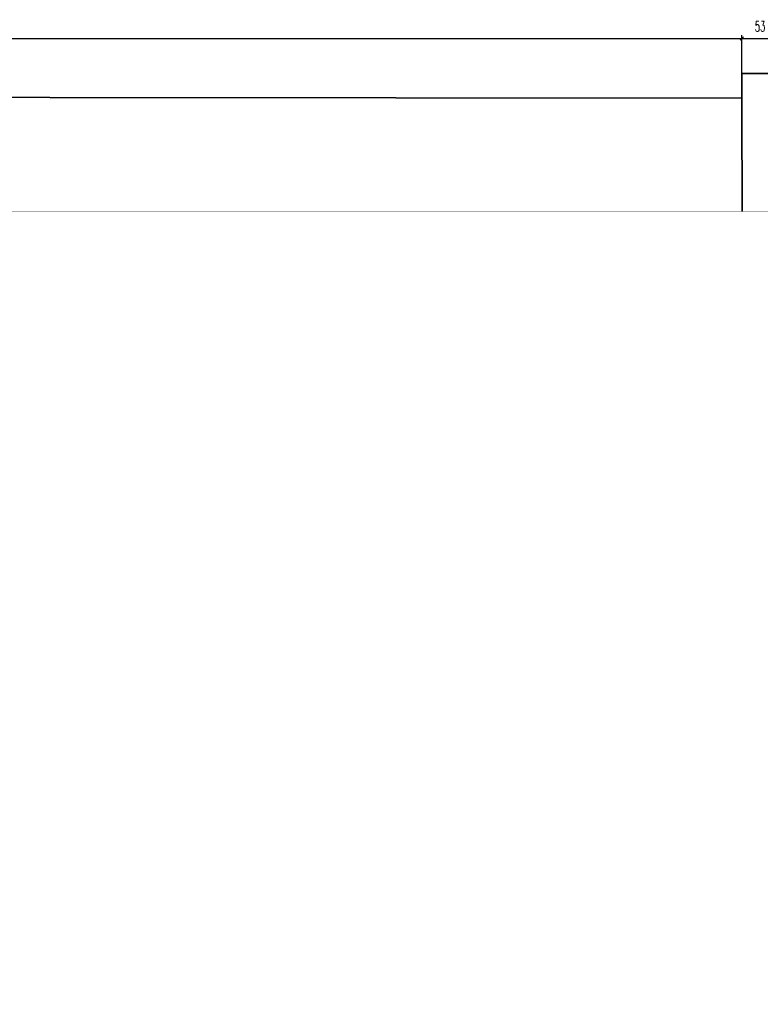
# Model space of a CAD drawing. Header units: millimetres. Extents: x 19887 to 192597, y -14203 to 39042.
# Tile 175 of 256: x 51688 to 54046, y -6908 to -3774. Entities that reach past the tile are written whole.
import ezdxf

# ---------------------------------------------------------------- set-up
doc = ezdxf.new("R2010")
doc.units = ezdxf.units.MM
doc.set_wipeout_variables(frame=1)
doc.linetypes.add('KRESKAKROPKA', pattern=[25.4, 12.7, -6.35, 0, -6.35])
doc.layers.get('Defpoints').update_dxf_attribs({"color": 4})
for name, color, linetype in [('A_DBA-WYMIAR', 1, 'Continuous'), ('Osie przekroj', 252, 'Continuous'), ('Wymiarowanie', 3, 'Continuous')]:
    doc.layers.add(name, color=color, linetype=linetype)
doc.layers.add('Basen_rzut_poziom_1_obrys', color=252, linetype='Continuous', lineweight=35)
doc.layers.add('Tabela', color=1, linetype='Continuous', lineweight=0)
doc.styles.add('ROMANS', font='romans.shx', dxfattribs={"width": 0.6})
doc.styles.get("Standard").update_dxf_attribs({"font": 'arial.ttf'})
doc.dimstyles.new('000001FB70622F18', dxfattribs={"dimtxt": 20, "dimasz": 5, "dimexe": 5, "dimexo": 1, "dimgap": 20, "dimtad": 1, "dimtoh": 1, "dimdec": 0, "dimtxsty": 'Standard', "dimblk": 'OBLIQUE', "dimcen": 0, "dimdle": 5, "dimclrd": 252, "dimclre": 252, "dimclrt": 252, "dimadec": 0, "dimazin": 0, "dimtfac": 1, "dimtdec": 0, "dimtmove": 0, "dimatfit": 3, "dimldrblk": 'OBLIQUE', "dimfxl": 150, "dimfxlon": 1, "dimlwd": 25, "dimlwe": 25, "dimarcsym": 1})

# ---------------------------------------------------------------- blocks, each defined once
blk = doc.blocks.new('_Oblique')
at = {"color": 0, "linetype": 'ByBlock', "lineweight": -2}
blk.add_line((-0.5, -0.5), (0.5, 0.5), dxfattribs=at)
blk = doc.blocks.new('*D641')
at = {"layer": 'Defpoints', "color": 0}
for p in [(2594.7, -2122.3), (90.7, -2173.5), (2594.7, -2208.8)]:
    blk.add_point(p, dxfattribs=at)
at = {"layer": 'Wymiarowanie', "color": 252, "linetype": 'Continuous', "lineweight": 25}
for p, q in [((85.7, -2122.3), (2599.7, -2122.3)), ((90.7, -2172.5), (90.7, -2117.3)), ((2594.7, -2207.8), (2594.7, -2117.3))]:
    blk.add_line(p, q, dxfattribs=at)
at = {"layer": 'Wymiarowanie', "color": 252, "linetype": 'ByBlock', "lineweight": 25, "xscale": 5, "yscale": 5, "zscale": 5, "rotation": 180}
blk.add_blockref('_Oblique', (90.7, -2122.3), dxfattribs=at)
at = {"layer": 'Wymiarowanie', "color": 252, "linetype": 'ByBlock', "lineweight": 25, "xscale": 5, "yscale": 5, "zscale": 5}
blk.add_blockref('_Oblique', (2594.7, -2122.3), dxfattribs=at)
at = {"layer": 'Wymiarowanie', "color": 252, "insert": (1342.7, -2104.8), "char_height": 15, "attachment_point": 5, "style": 'ROMANS'}
blk.add_mtext('2504', dxfattribs=at)
blk = doc.blocks.new('*D643')
at = {"layer": 'Defpoints', "color": 0}
for p in [(2647.4, -2122.3), (2647.4, -2173.2), (2594.7, -2208.8)]:
    blk.add_point(p, dxfattribs=at)
at = {"layer": 'Wymiarowanie', "color": 252, "linetype": 'Continuous', "lineweight": 25}
for p, q in [((2589.7, -2122.3), (2652.4, -2122.3)), ((2594.7, -2207.8), (2594.7, -2117.3)), ((2647.4, -2172.2), (2647.4, -2117.3))]:
    blk.add_line(p, q, dxfattribs=at)
at = {"layer": 'Wymiarowanie', "color": 252, "linetype": 'ByBlock', "lineweight": 25, "xscale": 5, "yscale": 5, "zscale": 5, "rotation": 180}
blk.add_blockref('_Oblique', (2594.7, -2122.3), dxfattribs=at)
at = {"layer": 'Wymiarowanie', "color": 252, "linetype": 'ByBlock', "lineweight": 25, "xscale": 5, "yscale": 5, "zscale": 5}
blk.add_blockref('_Oblique', (2647.4, -2122.3), dxfattribs=at)
at = {"layer": 'Wymiarowanie', "color": 252, "insert": (2621, -2104.8), "char_height": 15, "attachment_point": 5, "style": 'ROMANS'}
blk.add_mtext('53', dxfattribs=at)
blk = doc.blocks.new('*D679')
at = {"layer": 'Defpoints', "color": 0}
for p in [(2598, -3420.4), (99.4, -3461.3), (2598, -3458.4)]:
    blk.add_point(p, dxfattribs=at)
at = {"layer": 'Wymiarowanie', "color": 252, "linetype": 'Continuous', "lineweight": 25}
for p, q in [((99.4, -3460.3), (99.4, -3418.3)), ((2598, -3457.4), (2598, -3415.4)), ((94.4, -3423.3), (2603, -3420.3))]:
    blk.add_line(p, q, dxfattribs=at)
at = {"layer": 'Wymiarowanie', "color": 252, "linetype": 'ByBlock', "lineweight": 25, "xscale": 5, "yscale": 5, "zscale": 5}
for p, rotation in [((2598, -3420.4), 0.06752551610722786), ((99.4, -3423.3), 180.0675255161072)]:
    blk.add_blockref('_Oblique', p, dxfattribs=dict(at, rotation=rotation))
at = {"layer": 'Wymiarowanie', "color": 252, "insert": (1348.7, -3404.3), "char_height": 15, "attachment_point": 5, "rotation": 0.0675, "style": 'ROMANS'}
blk.add_mtext('2499', dxfattribs=at)
blk = doc.blocks.new('G$CF5E15B28')
at = {"layer": 'Basen_rzut_poziom_1_obrys', "color": 253, "elevation": 0}
for points in [[(2594.7, -2208.8), (2594.7, -2173.2), (2647.4, -2173.2), (2651.5, -3495.5), (2598.2, -3495.5), (2598, -3458.4)], [(99.4, -3461.3), (2598, -3458.4), (2594.7, -2208.8), (91, -2206.3)], [(2651.3, -3495.5), (2598.2, -3495.5)]]:
    blk.add_lwpolyline(points, dxfattribs=at)
at = {"layer": 'Osie przekroj', "color": 253, "linetype": 'KRESKAKROPKA', "ltscale": 25, "elevation": 0}
blk.add_lwpolyline([(-1381.7, -3250.8), (4673.8, -3250.8)], dxfattribs=at)
at = {"layer": 'Wymiarowanie', "color": 253}
for base, p1, p2, picture, middle in [((2594.7, -2122.3, 0), (90.7, -2173.5, 0), (2594.7, -2208.8, 0), '*D641', (1342.7, -2104.8, 0)), ((2647.4, -2122.3, 0), (2594.7, -2208.8, 0), (2647.4, -2173.2, 0), '*D643', (2621, -2104.8, 0))]:
    dim = blk.add_linear_dim(base=base, p1=p1, p2=p2, angle=0, dimstyle='000001FB70622F18', override={"dimtxt": 15, "dimgap": 10, "dimtxsty": 'ROMANS', "dimtmove": 1}, dxfattribs=at)
    dim.commit()
    dim.dimension.update_dxf_attribs({"geometry": picture, "text_midpoint": middle})
dim = blk.add_linear_dim(base=(2598, -3420.4, 0), p1=(99.4, -3461.3, 0), p2=(2598, -3458.4, 0), angle=0.0675, dimstyle='000001FB70622F18', override={"dimtxt": 15, "dimgap": 10, "dimtxsty": 'ROMANS'}, dxfattribs=at)
dim.commit()
dim.dimension.update_dxf_attribs({"geometry": '*D679', "text_midpoint": (1348.7, -3421.8, 0), "dimtype": 161})

msp = doc.modelspace()

# ---------------------------------------------------------------- linework, layer by layer
at = {"layer": 'Tabela'}
for points in [[(50394.6, -11810.4), (60894.6, -11810.4), (60894.6, -4385.4), (50394.6, -4385.4)], [(50894.6, -11685.4), (60769.6, -11685.4), (60769.6, -4510.4), (50894.6, -4510.4)]]:
    msp.add_lwpolyline(points, close=True, dxfattribs=at)

# ---------------------------------------------------------------- block references
at = {"xscale": 2.2, "yscale": 2.2, "zscale": 2.2}
msp.add_blockref('G$CF5E15B28', (48279.4, 835.1, 0), dxfattribs=at)

# ---------------------------------------------------------------- next in the draw order: wipeouts: each hides what was drawn before it
msp.add_wipeout([(50894.6, -11685.4), (50894.6, -11810.4), (60894.6, -11810.4), (60894.6, -4385.4), (50394.6, -4385.4), (50394.6, -11810.4), (50894.6, -11810.4), (50894.6, -11685.4), (60769.6, -11685.4), (60769.6, -4510.4), (50894.6, -4510.4)]).dxf.layer = 'A_DBA-WYMIAR'

doc.saveas('drawing.dxf')
